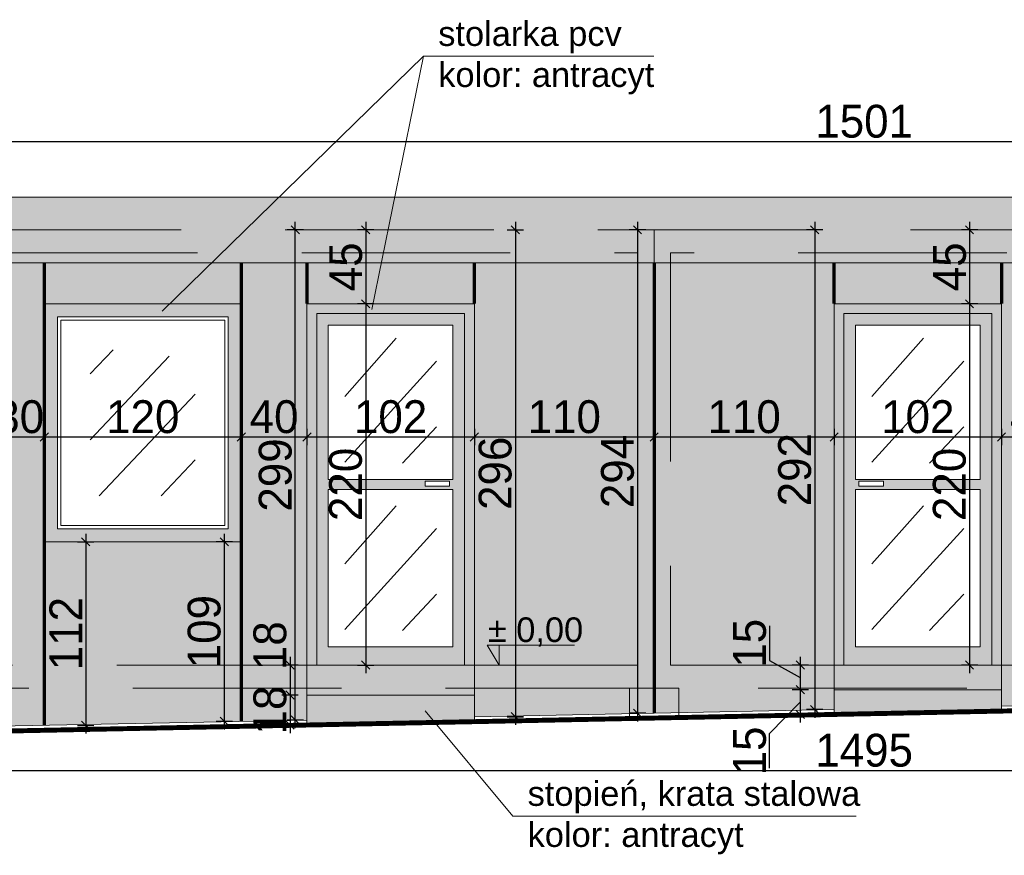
# Model space of a CAD drawing. Header units: millimetres. Extents: x 1962 to 3194, y -795 to -219.
# Tile 254 of 256: x 2848.41 to 2854.41, y -476.95 to -471.86. Entities that reach past the tile are written whole.
import ezdxf

# ---------------------------------------------------------------- set-up
doc = ezdxf.new("R2010")
doc.units = ezdxf.units.MM
doc.linetypes.add('HIDDEN', pattern=[9.525, 6.35, -3.175])
doc.layers.get('0').update_dxf_attribs({"lineweight": 5})
doc.layers.get('Defpoints').update_dxf_attribs({"lineweight": 9})
for name, color, linetype, lineweight in [('A_elewacje kolorystyka', 252, 'Continuous', 9), ('A_elewacje opisy', 63, 'Continuous', 9), ('A_hidden', 137, 'HIDDEN', 9), ('A_koty wysokośc.', 53, 'Continuous', 9), ('A_obiekty trybuny', 126, 'Continuous', 9), ('A_przekrojowe', 42, 'Continuous', 9), ('A_widok', 142, 'Continuous', 9), ('A_wymiary kasetony elewacyjne', 64, 'Continuous', 9)]:
    doc.layers.add(name, color=color, linetype=linetype, lineweight=lineweight)
doc.styles.get("Standard").update_dxf_attribs({"font": 'arial.ttf'})
doc.styles.add('wymiary pzt', font='txt')
doc.dimstyles.new('wymiary detale', dxfattribs={"dimtxt": 0.2, "dimasz": 0.05, "dimexe": 0.05, "dimexo": 0, "dimgap": 0.02, "dimtad": 1, "dimdec": 0, "dimlfac": 100, "dimzin": 0, "dimtxsty": 'wymiary pzt', "dimblk": 'OBLIQUE', "dimcen": 0.1, "dimdle": 0.05, "dimadec": 1, "dimazin": 0, "dimtfac": 1, "dimtmove": 0, "dimatfit": 3, "dimfxl": 0, "dimarcsym": 0})

# ---------------------------------------------------------------- blocks, each defined once
blk = doc.blocks.new('zw$CA91')
at = {"layer": 'A_koty wysokośc.'}
h = blk.add_hatch(color=256, dxfattribs=at)
h.dxf.hatch_style = 1
h.paths.add_polyline_path([(-0.448, 0.753), (0, 0), (0, 0.753)])
blk.add_lwpolyline([(2.874, 0.753), (-0.448, 0.753), (0, 0), (0, 0.753)], dxfattribs=at)
blk = doc.blocks.new('_Oblique')
at = {"color": 0, "linetype": 'ByBlock', "lineweight": -2}
blk.add_line((-0.5, -0.5), (0.5, 0.5), dxfattribs=at)
blk = doc.blocks.new('*D335')
at = {"layer": 'A_wymiary kasetony elewacyjne', "color": 0, "lineweight": -2}
for p, q in [((2848.2596, -474.3488), (2848.2596, -474.4488)), ((2848.5596, -474.3488), (2848.5596, -474.4488)), ((2848.2096, -474.3988), (2848.6096, -474.3988))]:
    blk.add_line(p, q, dxfattribs=at)
at = {"layer": 'Defpoints', "color": 0}
for p in [(2848.2596, -473.338), (2848.5596, -473.338), (2848.5596, -474.3988)]:
    blk.add_point(p, dxfattribs=at)
at = {"layer": 'A_wymiary kasetony elewacyjne', "color": 0, "lineweight": -2, "xscale": 0.05, "yscale": 0.05, "zscale": 0.05, "rotation": 180}
blk.add_blockref('_Oblique', (2848.2596, -474.3988), dxfattribs=at)
at = {"layer": 'A_wymiary kasetony elewacyjne', "color": 0, "lineweight": -2, "xscale": 0.05, "yscale": 0.05, "zscale": 0.05}
blk.add_blockref('_Oblique', (2848.5596, -474.3988), dxfattribs=at)
at = {"layer": 'A_wymiary kasetony elewacyjne', "color": 0, "insert": (2848.4096, -474.2768), "char_height": 0.2, "attachment_point": 5, "style": 'wymiary pzt'}
blk.add_mtext('30', dxfattribs=at)
blk = doc.blocks.new('*D336')
at = {"layer": 'A_wymiary kasetony elewacyjne', "color": 0, "lineweight": -2}
for p, q in [((2848.5596, -474.3488), (2848.5596, -474.4488)), ((2849.7596, -474.3488), (2849.7596, -474.4488)), ((2848.5096, -474.3988), (2849.8096, -474.3988))]:
    blk.add_line(p, q, dxfattribs=at)
at = {"layer": 'Defpoints', "color": 0}
for p in [(2848.5596, -473.338), (2849.7596, -473.338), (2849.7596, -474.3988)]:
    blk.add_point(p, dxfattribs=at)
at = {"layer": 'A_wymiary kasetony elewacyjne', "color": 0, "lineweight": -2, "xscale": 0.05, "yscale": 0.05, "zscale": 0.05, "rotation": 180}
blk.add_blockref('_Oblique', (2848.5596, -474.3988), dxfattribs=at)
at = {"layer": 'A_wymiary kasetony elewacyjne', "color": 0, "lineweight": -2, "xscale": 0.05, "yscale": 0.05, "zscale": 0.05}
blk.add_blockref('_Oblique', (2849.7596, -474.3988), dxfattribs=at)
at = {"layer": 'A_wymiary kasetony elewacyjne', "color": 0, "insert": (2849.1596, -474.2768), "char_height": 0.2, "attachment_point": 5, "style": 'wymiary pzt'}
blk.add_mtext('120', dxfattribs=at)
blk = doc.blocks.new('*D337')
at = {"layer": 'A_wymiary kasetony elewacyjne', "color": 0, "lineweight": -2}
for p, q in [((2849.7596, -474.3488), (2849.7596, -474.4488)), ((2850.1596, -474.3488), (2850.1596, -474.4488)), ((2849.7096, -474.3988), (2850.2096, -474.3988))]:
    blk.add_line(p, q, dxfattribs=at)
at = {"layer": 'Defpoints', "color": 0}
for p in [(2849.7596, -473.338), (2850.1596, -473.338), (2850.1596, -474.3988)]:
    blk.add_point(p, dxfattribs=at)
at = {"layer": 'A_wymiary kasetony elewacyjne', "color": 0, "lineweight": -2, "xscale": 0.05, "yscale": 0.05, "zscale": 0.05, "rotation": 180}
blk.add_blockref('_Oblique', (2849.7596, -474.3988), dxfattribs=at)
at = {"layer": 'A_wymiary kasetony elewacyjne', "color": 0, "lineweight": -2, "xscale": 0.05, "yscale": 0.05, "zscale": 0.05}
blk.add_blockref('_Oblique', (2850.1596, -474.3988), dxfattribs=at)
at = {"layer": 'A_wymiary kasetony elewacyjne', "color": 0, "insert": (2849.9596, -474.2768), "char_height": 0.2, "attachment_point": 5, "style": 'wymiary pzt'}
blk.add_mtext('40', dxfattribs=at)
blk = doc.blocks.new('*D338')
at = {"layer": 'A_wymiary kasetony elewacyjne', "color": 0, "lineweight": -2}
for p, q in [((2850.1596, -474.3488), (2850.1596, -474.4488)), ((2851.1796, -474.3488), (2851.1796, -474.4488)), ((2850.1096, -474.3988), (2851.2296, -474.3988))]:
    blk.add_line(p, q, dxfattribs=at)
at = {"layer": 'Defpoints', "color": 0}
for p in [(2850.1596, -473.338), (2851.1796, -473.338), (2851.1796, -474.3988)]:
    blk.add_point(p, dxfattribs=at)
at = {"layer": 'A_wymiary kasetony elewacyjne', "color": 0, "lineweight": -2, "xscale": 0.05, "yscale": 0.05, "zscale": 0.05, "rotation": 180}
blk.add_blockref('_Oblique', (2850.1596, -474.3988), dxfattribs=at)
at = {"layer": 'A_wymiary kasetony elewacyjne', "color": 0, "lineweight": -2, "xscale": 0.05, "yscale": 0.05, "zscale": 0.05}
blk.add_blockref('_Oblique', (2851.1796, -474.3988), dxfattribs=at)
at = {"layer": 'A_wymiary kasetony elewacyjne', "color": 0, "insert": (2850.6696, -474.2768), "char_height": 0.2, "attachment_point": 5, "style": 'wymiary pzt'}
blk.add_mtext('102', dxfattribs=at)
blk = doc.blocks.new('*D339')
at = {"layer": 'A_wymiary kasetony elewacyjne', "color": 0, "lineweight": -2}
for p, q in [((2851.1796, -474.3488), (2851.1796, -474.4488)), ((2852.2756, -474.3488), (2852.2756, -474.4488)), ((2851.1296, -474.3988), (2852.3256, -474.3988))]:
    blk.add_line(p, q, dxfattribs=at)
at = {"layer": 'Defpoints', "color": 0}
for p in [(2851.1796, -473.338), (2852.2756, -473.338), (2852.2756, -474.3988)]:
    blk.add_point(p, dxfattribs=at)
at = {"layer": 'A_wymiary kasetony elewacyjne', "color": 0, "lineweight": -2, "xscale": 0.05, "yscale": 0.05, "zscale": 0.05, "rotation": 180}
blk.add_blockref('_Oblique', (2851.1796, -474.3988), dxfattribs=at)
at = {"layer": 'A_wymiary kasetony elewacyjne', "color": 0, "lineweight": -2, "xscale": 0.05, "yscale": 0.05, "zscale": 0.05}
blk.add_blockref('_Oblique', (2852.2756, -474.3988), dxfattribs=at)
at = {"layer": 'A_wymiary kasetony elewacyjne', "color": 0, "insert": (2851.7276, -474.2768), "char_height": 0.2, "attachment_point": 5, "style": 'wymiary pzt'}
blk.add_mtext('110', dxfattribs=at)
blk = doc.blocks.new('*D340')
at = {"layer": 'A_wymiary kasetony elewacyjne', "color": 0, "lineweight": -2}
for p, q in [((2852.2756, -474.3488), (2852.2756, -474.4488)), ((2853.3716, -474.3488), (2853.3716, -474.4488)), ((2852.2256, -474.3988), (2853.4216, -474.3988))]:
    blk.add_line(p, q, dxfattribs=at)
at = {"layer": 'Defpoints', "color": 0}
for p in [(2852.2756, -473.338), (2853.3716, -473.338), (2853.3716, -474.3988)]:
    blk.add_point(p, dxfattribs=at)
at = {"layer": 'A_wymiary kasetony elewacyjne', "color": 0, "lineweight": -2, "xscale": 0.05, "yscale": 0.05, "zscale": 0.05, "rotation": 180}
blk.add_blockref('_Oblique', (2852.2756, -474.3988), dxfattribs=at)
at = {"layer": 'A_wymiary kasetony elewacyjne', "color": 0, "lineweight": -2, "xscale": 0.05, "yscale": 0.05, "zscale": 0.05}
blk.add_blockref('_Oblique', (2853.3716, -474.3988), dxfattribs=at)
at = {"layer": 'A_wymiary kasetony elewacyjne', "color": 0, "insert": (2852.8236, -474.2768), "char_height": 0.2, "attachment_point": 5, "style": 'wymiary pzt'}
blk.add_mtext('110', dxfattribs=at)
blk = doc.blocks.new('*D341')
at = {"layer": 'A_wymiary kasetony elewacyjne', "color": 0, "lineweight": -2}
for p, q in [((2853.3716, -474.3488), (2853.3716, -474.4488)), ((2854.3916, -474.3488), (2854.3916, -474.4488)), ((2853.3216, -474.3988), (2854.4416, -474.3988))]:
    blk.add_line(p, q, dxfattribs=at)
at = {"layer": 'Defpoints', "color": 0}
for p in [(2853.3716, -473.338), (2854.3916, -473.338), (2854.3916, -474.3988)]:
    blk.add_point(p, dxfattribs=at)
at = {"layer": 'A_wymiary kasetony elewacyjne', "color": 0, "lineweight": -2, "xscale": 0.05, "yscale": 0.05, "zscale": 0.05, "rotation": 180}
blk.add_blockref('_Oblique', (2853.3716, -474.3988), dxfattribs=at)
at = {"layer": 'A_wymiary kasetony elewacyjne', "color": 0, "lineweight": -2, "xscale": 0.05, "yscale": 0.05, "zscale": 0.05}
blk.add_blockref('_Oblique', (2854.3916, -474.3988), dxfattribs=at)
at = {"layer": 'A_wymiary kasetony elewacyjne', "color": 0, "insert": (2853.8816, -474.2768), "char_height": 0.2, "attachment_point": 5, "style": 'wymiary pzt'}
blk.add_mtext('102', dxfattribs=at)
blk = doc.blocks.new('*D342')
at = {"layer": 'A_wymiary kasetony elewacyjne', "color": 0, "lineweight": -2}
for p, q in [((2854.3916, -474.3488), (2854.3916, -474.4488)), ((2854.7916, -474.3488), (2854.7916, -474.4488)), ((2854.3416, -474.3988), (2854.8416, -474.3988))]:
    blk.add_line(p, q, dxfattribs=at)
at = {"layer": 'Defpoints', "color": 0}
for p in [(2854.3916, -473.338), (2854.7916, -473.338), (2854.7916, -474.3988)]:
    blk.add_point(p, dxfattribs=at)
at = {"layer": 'A_wymiary kasetony elewacyjne', "color": 0, "lineweight": -2, "xscale": 0.05, "yscale": 0.05, "zscale": 0.05, "rotation": 180}
blk.add_blockref('_Oblique', (2854.3916, -474.3988), dxfattribs=at)
at = {"layer": 'A_wymiary kasetony elewacyjne', "color": 0, "lineweight": -2, "xscale": 0.05, "yscale": 0.05, "zscale": 0.05}
blk.add_blockref('_Oblique', (2854.7916, -474.3988), dxfattribs=at)
at = {"layer": 'A_wymiary kasetony elewacyjne', "color": 0, "insert": (2854.5916, -474.2768), "char_height": 0.2, "attachment_point": 5, "style": 'wymiary pzt'}
blk.add_mtext('40', dxfattribs=at)
blk = doc.blocks.new('*D555')
at = {"layer": 'A_wymiary kasetony elewacyjne', "color": 0, "lineweight": -2}
for p, q in [((2848.812, -474.988), (2848.812, -476.2055)), ((2848.762, -475.038), (2848.862, -475.038)), ((2848.762, -476.1555), (2848.862, -476.1555))]:
    blk.add_line(p, q, dxfattribs=at)
at = {"layer": 'Defpoints', "color": 0}
for p in [(2848.5596, -475.038), (2848.5596, -476.1555), (2848.812, -476.1555)]:
    blk.add_point(p, dxfattribs=at)
at = {"layer": 'A_wymiary kasetony elewacyjne', "color": 0, "lineweight": -2, "xscale": 0.05, "yscale": 0.05, "zscale": 0.05}
for p, rotation in [((2848.812, -475.038), 90), ((2848.812, -476.1555), 270)]:
    blk.add_blockref('_Oblique', p, dxfattribs=dict(at, rotation=rotation))
at = {"layer": 'A_wymiary kasetony elewacyjne', "color": 0, "insert": (2848.691, -475.5967), "char_height": 0.2, "attachment_point": 5, "rotation": 90, "style": 'wymiary pzt'}
blk.add_mtext('112', dxfattribs=at)
blk = doc.blocks.new('*D556')
at = {"layer": 'A_wymiary kasetony elewacyjne', "color": 0, "lineweight": -2}
for p, q in [((2849.6564, -474.988), (2849.6564, -476.1814)), ((2849.7064, -475.038), (2849.6064, -475.038)), ((2849.7064, -476.1314), (2849.6064, -476.1314))]:
    blk.add_line(p, q, dxfattribs=at)
at = {"layer": 'Defpoints', "color": 0}
for p in [(2849.7596, -475.038), (2849.6564, -476.1314), (2849.7596, -476.1314)]:
    blk.add_point(p, dxfattribs=at)
at = {"layer": 'A_wymiary kasetony elewacyjne', "color": 0, "lineweight": -2, "xscale": 0.05, "yscale": 0.05, "zscale": 0.05}
for p, rotation in [((2849.6564, -475.038), 89.99999999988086), ((2849.6564, -476.1314), 269.9999999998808)]:
    blk.add_blockref('_Oblique', p, dxfattribs=dict(at, rotation=rotation))
at = {"layer": 'A_wymiary kasetony elewacyjne', "color": 0, "insert": (2849.5343, -475.5847), "char_height": 0.2, "attachment_point": 5, "rotation": 90, "style": 'wymiary pzt'}
blk.add_mtext('109', dxfattribs=at)
blk = doc.blocks.new('*D557')
at = {"layer": 'A_wymiary kasetony elewacyjne', "color": 0, "lineweight": -2}
for p, q in [((2850.0886, -476.1734), (2850.0886, -473.088)), ((2850.1386, -473.138), (2850.0386, -473.138)), ((2850.1386, -476.1234), (2850.0386, -476.1234))]:
    blk.add_line(p, q, dxfattribs=at)
at = {"layer": 'Defpoints', "color": 0}
for p in [(2850.0886, -473.138), (2850.1596, -473.138), (2850.1596, -476.1234)]:
    blk.add_point(p, dxfattribs=at)
at = {"layer": 'A_wymiary kasetony elewacyjne', "color": 0, "lineweight": -2, "xscale": 0.05, "yscale": 0.05, "zscale": 0.05}
for p, rotation in [((2850.0886, -473.138), 90.00000000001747), ((2850.0886, -476.1234), 270.0000000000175)]:
    blk.add_blockref('_Oblique', p, dxfattribs=dict(at, rotation=rotation))
at = {"layer": 'A_wymiary kasetony elewacyjne', "color": 0, "insert": (2849.9676, -474.6307), "char_height": 0.2, "attachment_point": 5, "rotation": 90, "style": 'wymiary pzt'}
blk.add_mtext('299', dxfattribs=at)
blk = doc.blocks.new('*D558')
at = {"layer": 'A_wymiary kasetony elewacyjne', "color": 0, "lineweight": -2}
for p, q in [((2851.4295, -473.088), (2851.4295, -476.1529)), ((2851.3795, -473.138), (2851.4795, -473.138)), ((2851.3795, -476.1029), (2851.4795, -476.1029))]:
    blk.add_line(p, q, dxfattribs=at)
at = {"layer": 'Defpoints', "color": 0}
for p in [(2851.1796, -473.138), (2851.1796, -476.1029), (2851.4295, -476.1029)]:
    blk.add_point(p, dxfattribs=at)
at = {"layer": 'A_wymiary kasetony elewacyjne', "color": 0, "lineweight": -2, "xscale": 0.05, "yscale": 0.05, "zscale": 0.05}
for p, rotation in [((2851.4295, -473.138), 90.0000000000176), ((2851.4295, -476.1029), 270.0000000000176)]:
    blk.add_blockref('_Oblique', p, dxfattribs=dict(at, rotation=rotation))
at = {"layer": 'A_wymiary kasetony elewacyjne', "color": 0, "insert": (2851.3074, -474.6204), "char_height": 0.2, "attachment_point": 5, "rotation": 90, "style": 'wymiary pzt'}
blk.add_mtext('296', dxfattribs=at)
blk = doc.blocks.new('*D559')
at = {"layer": 'A_wymiary kasetony elewacyjne', "color": 0, "lineweight": -2}
for p, q in [((2850.518, -473.088), (2850.518, -473.638)), ((2850.568, -473.138), (2850.468, -473.138)), ((2850.568, -473.588), (2850.468, -473.588))]:
    blk.add_line(p, q, dxfattribs=at)
at = {"layer": 'Defpoints', "color": 0}
for p in [(2851.1796, -473.138), (2850.518, -473.588), (2851.1796, -473.588)]:
    blk.add_point(p, dxfattribs=at)
at = {"layer": 'A_wymiary kasetony elewacyjne', "color": 0, "lineweight": -2, "xscale": 0.05, "yscale": 0.05, "zscale": 0.05}
for p, rotation in [((2850.518, -473.138), 90), ((2850.518, -473.588), 270)]:
    blk.add_blockref('_Oblique', p, dxfattribs=dict(at, rotation=rotation))
at = {"layer": 'A_wymiary kasetony elewacyjne', "color": 0, "insert": (2850.397, -473.363), "char_height": 0.2, "attachment_point": 5, "rotation": 90, "style": 'wymiary pzt'}
blk.add_mtext('45', dxfattribs=at)
blk = doc.blocks.new('*D560')
at = {"layer": 'A_wymiary kasetony elewacyjne', "color": 0, "lineweight": -2}
for p, q in [((2850.518, -473.538), (2850.518, -475.838)), ((2850.568, -473.588), (2850.468, -473.588)), ((2850.468, -475.788), (2850.568, -475.788))]:
    blk.add_line(p, q, dxfattribs=at)
at = {"layer": 'Defpoints', "color": 0}
for p in [(2851.1796, -473.588), (2850.1596, -475.788), (2850.518, -475.788)]:
    blk.add_point(p, dxfattribs=at)
at = {"layer": 'A_wymiary kasetony elewacyjne', "color": 0, "lineweight": -2, "xscale": 0.05, "yscale": 0.05, "zscale": 0.05}
for p, rotation in [((2850.518, -473.588), 90), ((2850.518, -475.788), 270)]:
    blk.add_blockref('_Oblique', p, dxfattribs=dict(at, rotation=rotation))
at = {"layer": 'A_wymiary kasetony elewacyjne', "color": 0, "insert": (2850.396, -474.688), "char_height": 0.2, "attachment_point": 5, "rotation": 90, "style": 'wymiary pzt'}
blk.add_mtext('220', dxfattribs=at)
blk = doc.blocks.new('*D561')
at = {"layer": 'A_wymiary kasetony elewacyjne', "color": 0, "lineweight": -2}
for p, q in [((2850.057, -475.738), (2850.057, -476.0207)), ((2850.107, -475.788), (2850.007, -475.788)), ((2850.107, -475.9707), (2850.007, -475.9707))]:
    blk.add_line(p, q, dxfattribs=at)
at = {"layer": 'Defpoints', "color": 0}
for p in [(2850.1596, -475.788), (2850.057, -475.9707), (2850.1596, -475.9707)]:
    blk.add_point(p, dxfattribs=at)
at = {"layer": 'A_wymiary kasetony elewacyjne', "color": 0, "lineweight": -2, "xscale": 0.05, "yscale": 0.05, "zscale": 0.05}
for p, rotation in [((2850.057, -475.788), 90), ((2850.057, -475.9707), 270)]:
    blk.add_blockref('_Oblique', p, dxfattribs=dict(at, rotation=rotation))
at = {"layer": 'A_wymiary kasetony elewacyjne', "color": 0, "insert": (2849.935, -475.6704), "char_height": 0.2, "attachment_point": 5, "rotation": 90, "style": 'wymiary pzt'}
blk.add_mtext('18', dxfattribs=at)
blk = doc.blocks.new('*D562')
at = {"layer": 'A_wymiary kasetony elewacyjne', "color": 0, "lineweight": -2}
for p, q in [((2850.057, -475.9207), (2850.057, -476.2034)), ((2850.107, -475.9707), (2850.007, -475.9707)), ((2850.107, -476.1534), (2850.007, -476.1534))]:
    blk.add_line(p, q, dxfattribs=at)
at = {"layer": 'Defpoints', "color": 0}
for p in [(2850.1596, -475.9707), (2850.057, -476.1534), (2850.1596, -476.1534)]:
    blk.add_point(p, dxfattribs=at)
at = {"layer": 'A_wymiary kasetony elewacyjne', "color": 0, "lineweight": -2, "xscale": 0.05, "yscale": 0.05, "zscale": 0.05}
for p, rotation in [((2850.057, -475.9707), 90), ((2850.057, -476.1534), 270)]:
    blk.add_blockref('_Oblique', p, dxfattribs=dict(at, rotation=rotation))
at = {"layer": 'A_wymiary kasetony elewacyjne', "color": 0, "insert": (2849.935, -476.062), "char_height": 0.2, "attachment_point": 5, "rotation": 90, "style": 'wymiary pzt'}
blk.add_mtext('18', dxfattribs=at)
blk = doc.blocks.new('*D563')
at = {"layer": 'A_wymiary kasetony elewacyjne', "color": 0, "lineweight": -2}
for p, q in [((2852.1736, -473.088), (2852.1736, -476.1309)), ((2852.2236, -473.138), (2852.1236, -473.138)), ((2852.2236, -476.0809), (2852.1236, -476.0809))]:
    blk.add_line(p, q, dxfattribs=at)
at = {"layer": 'Defpoints', "color": 0}
for p in [(2852.2756, -473.138), (2852.1736, -476.0809), (2852.2756, -476.0809)]:
    blk.add_point(p, dxfattribs=at)
at = {"layer": 'A_wymiary kasetony elewacyjne', "color": 0, "lineweight": -2, "xscale": 0.05, "yscale": 0.05, "zscale": 0.05}
for p, rotation in [((2852.1736, -473.138), 90), ((2852.1736, -476.0809), 270)]:
    blk.add_blockref('_Oblique', p, dxfattribs=dict(at, rotation=rotation))
at = {"layer": 'A_wymiary kasetony elewacyjne', "color": 0, "insert": (2852.0525, -474.6094), "char_height": 0.2, "attachment_point": 5, "rotation": 90, "style": 'wymiary pzt'}
blk.add_mtext('294', dxfattribs=at)
blk = doc.blocks.new('*D564')
at = {"layer": 'A_wymiary kasetony elewacyjne', "color": 0, "lineweight": -2}
for p, q in [((2853.2532, -473.088), (2853.2532, -476.1089)), ((2853.3032, -473.138), (2853.2032, -473.138)), ((2853.3032, -476.0589), (2853.2032, -476.0589))]:
    blk.add_line(p, q, dxfattribs=at)
at = {"layer": 'Defpoints', "color": 0}
for p in [(2853.3716, -473.138), (2853.2532, -476.0589), (2853.3716, -476.0589)]:
    blk.add_point(p, dxfattribs=at)
at = {"layer": 'A_wymiary kasetony elewacyjne', "color": 0, "lineweight": -2, "xscale": 0.05, "yscale": 0.05, "zscale": 0.05}
for p, rotation in [((2853.2532, -473.138), 89.99999999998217), ((2853.2532, -476.0589), 269.9999999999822)]:
    blk.add_blockref('_Oblique', p, dxfattribs=dict(at, rotation=rotation))
at = {"layer": 'A_wymiary kasetony elewacyjne', "color": 0, "insert": (2853.1322, -474.5985), "char_height": 0.2, "attachment_point": 5, "rotation": 90, "style": 'wymiary pzt'}
blk.add_mtext('292', dxfattribs=at)
blk = doc.blocks.new('*D565')
at = {"layer": 'A_wymiary kasetony elewacyjne', "color": 0, "lineweight": -2}
for p, q in [((2854.1968, -473.088), (2854.1968, -473.638)), ((2854.2468, -473.138), (2854.1468, -473.138)), ((2854.2468, -473.588), (2854.1468, -473.588))]:
    blk.add_line(p, q, dxfattribs=at)
at = {"layer": 'Defpoints', "color": 0}
for p in [(2854.3916, -473.138), (2854.1968, -473.588), (2854.3916, -473.588)]:
    blk.add_point(p, dxfattribs=at)
at = {"layer": 'A_wymiary kasetony elewacyjne', "color": 0, "lineweight": -2, "xscale": 0.05, "yscale": 0.05, "zscale": 0.05}
for p, rotation in [((2854.1968, -473.138), 90), ((2854.1968, -473.588), 270)]:
    blk.add_blockref('_Oblique', p, dxfattribs=dict(at, rotation=rotation))
at = {"layer": 'A_wymiary kasetony elewacyjne', "color": 0, "insert": (2854.0757, -473.363), "char_height": 0.2, "attachment_point": 5, "rotation": 90, "style": 'wymiary pzt'}
blk.add_mtext('45', dxfattribs=at)
blk = doc.blocks.new('*D566')
at = {"layer": 'A_wymiary kasetony elewacyjne', "color": 0, "lineweight": -2}
for p, q in [((2854.1968, -473.538), (2854.1968, -475.838)), ((2854.2468, -473.588), (2854.1468, -473.588)), ((2854.2468, -475.788), (2854.1468, -475.788))]:
    blk.add_line(p, q, dxfattribs=at)
at = {"layer": 'Defpoints', "color": 0}
for p in [(2854.3916, -473.588), (2854.1968, -475.788), (2854.3316, -475.788)]:
    blk.add_point(p, dxfattribs=at)
at = {"layer": 'A_wymiary kasetony elewacyjne', "color": 0, "lineweight": -2, "xscale": 0.05, "yscale": 0.05, "zscale": 0.05}
for p, rotation in [((2854.1968, -473.588), 90), ((2854.1968, -475.788), 270)]:
    blk.add_blockref('_Oblique', p, dxfattribs=dict(at, rotation=rotation))
at = {"layer": 'A_wymiary kasetony elewacyjne', "color": 0, "insert": (2854.0747, -474.688), "char_height": 0.2, "attachment_point": 5, "rotation": 90, "style": 'wymiary pzt'}
blk.add_mtext('220', dxfattribs=at)
blk = doc.blocks.new('*D567')
at = {"layer": 'A_wymiary kasetony elewacyjne', "color": 0, "lineweight": -2}
for p, q in [((2852.9785, -475.5499), (2852.9785, -475.7613)), ((2852.9785, -475.7613), (2853.1655, -475.8632)), ((2853.1655, -475.738), (2853.1655, -475.9885)), ((2853.2155, -475.788), (2853.1155, -475.788)), ((2853.2155, -475.9385), (2853.1155, -475.9385))]:
    blk.add_line(p, q, dxfattribs=at)
at = {"layer": 'Defpoints', "color": 0}
for p in [(2854.3316, -475.788), (2853.1655, -475.9385), (2854.1968, -475.9385)]:
    blk.add_point(p, dxfattribs=at)
at = {"layer": 'A_wymiary kasetony elewacyjne', "color": 0, "lineweight": -2, "xscale": 0.05, "yscale": 0.05, "zscale": 0.05}
for p, rotation in [((2853.1655, -475.788), 90), ((2853.1655, -475.9385), 270)]:
    blk.add_blockref('_Oblique', p, dxfattribs=dict(at, rotation=rotation))
at = {"layer": 'A_wymiary kasetony elewacyjne', "color": 0, "insert": (2852.8574, -475.6556), "char_height": 0.2, "attachment_point": 5, "rotation": 90, "style": 'wymiary pzt'}
blk.add_mtext('15', dxfattribs=at)
blk = doc.blocks.new('*D568')
at = {"layer": 'A_wymiary kasetony elewacyjne', "color": 0, "lineweight": -2}
for p, q in [((2853.1655, -475.8885), (2853.1655, -476.1389)), ((2853.2155, -475.9385), (2853.1155, -475.9385)), ((2852.9785, -476.2057), (2853.1655, -476.0137)), ((2853.2155, -476.0889), (2853.1155, -476.0889)), ((2852.9785, -476.4171), (2852.9785, -476.2057))]:
    blk.add_line(p, q, dxfattribs=at)
at = {"layer": 'Defpoints', "color": 0}
for p in [(2854.1968, -475.9385), (2853.1655, -476.0889), (2853.3716, -476.0889)]:
    blk.add_point(p, dxfattribs=at)
at = {"layer": 'A_wymiary kasetony elewacyjne', "color": 0, "lineweight": -2, "xscale": 0.05, "yscale": 0.05, "zscale": 0.05}
for p, rotation in [((2853.1655, -475.9385), 90), ((2853.1655, -476.0889), 270)]:
    blk.add_blockref('_Oblique', p, dxfattribs=dict(at, rotation=rotation))
at = {"layer": 'A_wymiary kasetony elewacyjne', "color": 0, "insert": (2852.8574, -476.3114), "char_height": 0.2, "attachment_point": 5, "rotation": 90, "style": 'wymiary pzt'}
blk.add_mtext('15', dxfattribs=at)
blk = doc.blocks.new('*D648')
at = {"layer": 'A_wymiary kasetony elewacyjne', "color": 0, "lineweight": -2}
for p, q in [((2846.0476, -472.6497), (2846.0476, -472.5497)), ((2861.0616, -472.6497), (2861.0616, -472.5497)), ((2845.9976, -472.5997), (2861.1116, -472.5997))]:
    blk.add_line(p, q, dxfattribs=at)
at = {"layer": 'Defpoints', "color": 0}
for p in [(2861.0616, -472.5997), (2846.0476, -472.938), (2861.0616, -472.938)]:
    blk.add_point(p, dxfattribs=at)
at = {"layer": 'A_wymiary kasetony elewacyjne', "color": 0, "lineweight": -2, "xscale": 0.05, "yscale": 0.05, "zscale": 0.05}
for p, rotation in [((2846.0476, -472.5997), 180.0000000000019), ((2861.0616, -472.5997), 1.952310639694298e-12)]:
    blk.add_blockref('_Oblique', p, dxfattribs=dict(at, rotation=rotation))
at = {"layer": 'A_wymiary kasetony elewacyjne', "color": 0, "insert": (2853.5546, -472.4776), "char_height": 0.2, "attachment_point": 5, "style": 'wymiary pzt'}
blk.add_mtext('1501', dxfattribs=at)
blk = doc.blocks.new('*D649')
at = {"layer": 'A_wymiary kasetony elewacyjne', "color": 0, "lineweight": -2}
for p, q in [((2846.0276, -476.4302), (2861.0816, -476.4302)), ((2846.0776, -476.3802), (2846.0776, -476.4802)), ((2861.0316, -476.3802), (2861.0316, -476.4802))]:
    blk.add_line(p, q, dxfattribs=at)
at = {"layer": 'Defpoints', "color": 0}
for p in [(2846.0776, -476.2053), (2861.0316, -476.2053), (2861.0316, -476.4302)]:
    blk.add_point(p, dxfattribs=at)
at = {"layer": 'A_wymiary kasetony elewacyjne', "color": 0, "lineweight": -2, "xscale": 0.05, "yscale": 0.05, "zscale": 0.05}
for p, rotation in [((2846.0776, -476.4302), 180.0000000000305), ((2861.0316, -476.4302), 3.049112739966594e-11)]:
    blk.add_blockref('_Oblique', p, dxfattribs=dict(at, rotation=rotation))
at = {"layer": 'A_wymiary kasetony elewacyjne', "color": 0, "insert": (2853.5546, -476.3081), "char_height": 0.2, "attachment_point": 5, "style": 'wymiary pzt'}
blk.add_mtext('1495', dxfattribs=at)

msp = doc.modelspace()

# ---------------------------------------------------------------- hatches: boundary and pattern name
at = {"layer": 'A_elewacje kolorystyka'}
h = msp.add_hatch(color=256, dxfattribs=at)
h.dxf.hatch_style = 1
h.paths.add_polyline_path([(2846.0476, -472.938), (2861.0616, -472.938), (2861.0616, -473.338), (2861.0316, -473.338), (2860.6956, -473.338), (2860.5556, -473.338), (2858.1376, -473.338), (2857.9976, -473.338), (2846.5536, -473.338), (2846.4136, -473.338), (2846.0776, -473.338), (2846.0476, -473.338)])
h = msp.add_hatch(color=9, dxfattribs=at)
h.dxf.hatch_style = 1
h.paths.add_polyline_path([(2851.1796, -473.588), (2851.1796, -475.788), (2851.1796, -475.9707), (2851.1796, -476.1029), (2852.1256, -476.0839), (2852.2756, -476.0809), (2852.2756, -473.338), (2851.1796, -473.338)])
h.paths.add_polyline_path([(2852.2756, -476.0809), (2852.4256, -476.0779), (2853.3716, -476.0589), (2853.3716, -475.9385), (2853.3716, -475.788), (2853.3716, -473.588), (2853.3716, -473.338), (2852.2756, -473.338)])
h.paths.add_polyline_path([(2846.0776, -476.2053), (2846.2176, -476.2025), (2847.0596, -476.1856), (2847.0596, -475.038), (2847.0596, -473.588), (2847.0596, -473.338), (2846.0776, -473.338)])
h.paths.add_polyline_path([(2857.4916, -473.588), (2857.4916, -475.038), (2857.4916, -475.9762), (2858.2436, -475.9611), (2858.4916, -475.9562), (2858.4916, -473.338), (2857.4916, -473.338)])
h.paths.add_polyline_path([(2859.4916, -475.9361), (2859.8948, -475.928), (2860.4916, -475.916), (2860.4916, -473.338), (2859.4916, -473.338)])
h.paths.add_polyline_path([(2858.4916, -475.9562), (2858.5436, -475.9551), (2859.4916, -475.9361), (2859.4916, -473.338), (2858.4916, -473.338)])
h.paths.add_polyline_path([(2860.4916, -475.916), (2860.8916, -475.908), (2861.0316, -475.9052), (2861.0316, -473.338), (2860.4916, -473.338)])
h.paths.add_polyline_path([(2848.2596, -476.1615), (2848.2596, -475.038), (2847.0596, -475.038), (2847.0596, -476.1856)])
h.paths.add_polyline_path([(2849.7596, -476.1314), (2849.7596, -475.038), (2848.5596, -475.038), (2848.5596, -476.1555)])
h.paths.add_polyline_path([(2849.7596, -473.588), (2849.7596, -475.038), (2849.7596, -476.1314), (2850.1596, -476.1234), (2850.1596, -475.9707), (2850.1596, -475.788), (2850.1596, -473.588), (2850.1596, -473.338), (2849.7596, -473.338)])
h.paths.add_polyline_path([(2854.3916, -473.588), (2854.3916, -475.788), (2854.3916, -475.9385), (2854.3916, -476.0384), (2854.7916, -476.0304), (2854.7916, -475.038), (2854.7916, -473.588), (2854.7916, -473.338), (2854.3916, -473.338)])
h.paths.add_polyline_path([(2855.9916, -476.0063), (2855.9916, -475.038), (2854.7916, -475.038), (2854.7916, -476.0304)])
h.paths.add_polyline_path([(2857.4916, -475.9762), (2857.4916, -475.038), (2856.2916, -475.038), (2856.2916, -476.0003)])
h.paths.add_polyline_path([(2848.2596, -473.588), (2848.2596, -475.038), (2848.2596, -476.1615), (2848.5596, -476.1555), (2848.5596, -475.038), (2848.5596, -473.588), (2848.5596, -473.338), (2848.2596, -473.338)])
h.paths.add_polyline_path([(2855.9916, -473.588), (2855.9916, -475.038), (2855.9916, -476.0063), (2856.2916, -476.0003), (2856.2916, -475.038), (2856.2916, -473.588), (2856.2916, -473.338), (2855.9916, -473.338)])
h.paths.add_polyline_path([(2847.0596, -473.588), (2848.2596, -473.588), (2848.2596, -473.338), (2847.0596, -473.338)])
h.paths.add_polyline_path([(2856.2916, -473.588), (2857.4916, -473.588), (2857.4916, -473.338), (2856.2916, -473.338)])
h.paths.add_polyline_path([(2848.5596, -473.588), (2849.7596, -473.588), (2849.7596, -473.338), (2848.5596, -473.338)])
h.paths.add_polyline_path([(2854.7916, -473.588), (2855.9916, -473.588), (2855.9916, -473.338), (2854.7916, -473.338)])
h.paths.add_polyline_path([(2850.1596, -473.588), (2851.1796, -473.588), (2851.1796, -473.338), (2850.1596, -473.338)])
h.paths.add_polyline_path([(2853.3716, -473.588), (2854.3916, -473.588), (2854.3916, -473.338), (2853.3716, -473.338)])
h = msp.add_hatch(color=251, dxfattribs=at)
h.dxf.hatch_style = 1
h.paths.add_polyline_path([(2850.1596, -473.588), (2851.1796, -473.588), (2851.1796, -475.788), (2851.1196, -475.788), (2851.1196, -473.648), (2850.2196, -473.648), (2850.2196, -475.788), (2850.1596, -475.788)])
h.paths.add_polyline_path([(2853.3716, -475.788), (2853.3716, -473.588), (2854.3916, -473.588), (2854.3916, -475.788), (2854.3316, -475.788), (2854.3316, -473.648), (2853.4316, -473.648), (2853.4316, -475.788)])
h.paths.add_polyline_path([(2851.1196, -475.788), (2851.1196, -473.648), (2850.2196, -473.648), (2850.2196, -475.788)])
h.paths.add_polyline_path([(2850.2596, -475.708), (2850.2596, -473.688), (2851.0796, -473.688), (2851.0796, -475.708)], flags=16)
h.paths.add_polyline_path([(2850.2896, -474.718), (2850.2896, -475.678), (2851.0496, -475.678), (2851.0496, -474.718)], flags=0)
h.paths.add_polyline_path([(2850.2896, -474.658), (2850.2896, -473.718), (2851.0496, -473.718), (2851.0496, -474.658)], flags=0)
h.paths.add_polyline_path([(2850.8792, -474.668), (2850.8792, -474.698), (2851.0292, -474.698), (2851.0292, -474.668)], flags=0)
h.paths.add_polyline_path([(2854.3316, -475.788), (2854.3316, -473.648), (2853.4316, -473.648), (2853.4316, -475.788)])
h.paths.add_polyline_path([(2853.4716, -475.708), (2853.4716, -473.688), (2854.2916, -473.688), (2854.2916, -475.708)], flags=16)
h.paths.add_polyline_path([(2853.5016, -475.678), (2853.5016, -474.718), (2854.2616, -474.718), (2854.2616, -475.678)], flags=0)
h.paths.add_polyline_path([(2853.5016, -473.718), (2853.5016, -474.658), (2854.2616, -474.658), (2854.2616, -473.718)], flags=0)
h.paths.add_polyline_path([(2853.522, -474.668), (2853.522, -474.698), (2853.672, -474.698), (2853.672, -474.668)], flags=0)
h.paths.add_polyline_path([(2847.0596, -473.588), (2847.0596, -475.038), (2848.2596, -475.038), (2848.2596, -473.588)])
h.paths.add_polyline_path([(2847.1396, -473.668), (2847.1396, -474.958), (2848.1796, -474.958), (2848.1796, -473.668)], flags=16)
h.paths.add_polyline_path([(2847.1596, -473.688), (2847.1596, -474.938), (2848.1596, -474.938), (2848.1596, -473.688)], flags=0)
h.paths.add_polyline_path([(2848.5596, -473.588), (2848.5596, -475.038), (2849.7596, -475.038), (2849.7596, -473.588)])
h.paths.add_polyline_path([(2848.6396, -473.668), (2848.6396, -474.958), (2849.6796, -474.958), (2849.6796, -473.668)], flags=16)
h.paths.add_polyline_path([(2848.6596, -473.688), (2848.6596, -474.938), (2849.6596, -474.938), (2849.6596, -473.688)], flags=0)
h.paths.add_polyline_path([(2854.7916, -475.038), (2854.7916, -473.588), (2855.9916, -473.588), (2855.9916, -475.038)])
h.paths.add_polyline_path([(2854.8716, -473.668), (2854.8716, -474.958), (2855.9116, -474.958), (2855.9116, -473.668)], flags=16)
h.paths.add_polyline_path([(2854.8916, -473.688), (2854.8916, -474.938), (2855.8916, -474.938), (2855.8916, -473.688)], flags=0)
h.paths.add_polyline_path([(2856.2916, -475.038), (2856.2916, -473.588), (2857.4916, -473.588), (2857.4916, -475.038)])
h.paths.add_polyline_path([(2856.3716, -473.668), (2856.3716, -474.958), (2857.4116, -474.958), (2857.4116, -473.668)], flags=16)
h.paths.add_polyline_path([(2856.3916, -473.688), (2856.3916, -474.938), (2857.3916, -474.938), (2857.3916, -473.688)], flags=0)
h.paths.add_polyline_path([(2851.1796, -476.1329), (2851.1796, -476.1029), (2851.1796, -475.9707), (2850.1596, -475.9707), (2850.1596, -476.1234), (2850.1596, -476.1534)])
h.paths.add_polyline_path([(2850.1596, -475.9707), (2851.1796, -475.9707), (2851.1796, -475.788), (2851.1196, -475.788), (2850.2196, -475.788), (2850.1596, -475.788)])
h.paths.add_polyline_path([(2853.3716, -475.9385), (2854.3916, -475.9385), (2854.3916, -475.788), (2854.3316, -475.788), (2853.4316, -475.788), (2853.3716, -475.788)])
h.paths.add_polyline_path([(2854.3916, -476.0684), (2854.3916, -476.0384), (2854.3916, -475.9385), (2853.3716, -475.9385), (2853.3716, -476.0589), (2853.3716, -476.0889)])
h = msp.add_hatch(color=251, dxfattribs=at)
h.dxf.hatch_style = 1
h.paths.add_polyline_path([(2850.2596, -473.688), (2850.2596, -475.708), (2851.0796, -475.708), (2851.0796, -473.688)])
h.paths.add_polyline_path([(2850.2896, -474.718), (2850.2896, -475.678), (2851.0496, -475.678), (2851.0496, -474.718)], flags=16)
h.paths.add_polyline_path([(2850.2896, -474.658), (2850.2896, -473.718), (2851.0496, -473.718), (2851.0496, -474.658)], flags=16)
h.paths.add_polyline_path([(2850.8792, -474.668), (2850.8792, -474.698), (2851.0292, -474.698), (2851.0292, -474.668)], flags=16)
h = msp.add_hatch(color=251, dxfattribs=at)
h.dxf.hatch_style = 1
h.paths.add_polyline_path([(2853.4716, -475.708), (2853.4716, -473.688), (2854.2916, -473.688), (2854.2916, -475.708)])
h.paths.add_polyline_path([(2853.5016, -475.678), (2853.5016, -474.718), (2854.2616, -474.718), (2854.2616, -475.678)], flags=16)
h.paths.add_polyline_path([(2853.5016, -473.718), (2853.5016, -474.658), (2854.2616, -474.658), (2854.2616, -473.718)], flags=16)
h.paths.add_polyline_path([(2853.522, -474.668), (2853.522, -474.698), (2853.672, -474.698), (2853.672, -474.668)], flags=16)

# ---------------------------------------------------------------- linework, layer by layer
at = {"layer": 'A_elewacje kolorystyka', "color": 9}
for p, q in [((2850.1596, -475.788), (2851.1796, -475.788)), ((2853.3716, -475.9385), (2854.3916, -475.9385)), ((2850.1596, -475.9707), (2851.1796, -475.9707))]:
    msp.add_line(p, q, dxfattribs=at)
at = {"layer": 'A_elewacje kolorystyka', "color": 251, "const_width": 0.02}
for points in [[(2848.5596, -476.1555), (2848.5596, -473.338)], [(2849.7596, -476.1314), (2849.7596, -473.338)], [(2850.1596, -473.588), (2850.1596, -473.338)], [(2851.1796, -473.588), (2851.1796, -473.338)], [(2852.2756, -473.338), (2852.2756, -476.0809)], [(2853.3716, -473.588), (2853.3716, -473.338)], [(2854.3916, -473.588), (2854.3916, -473.338)]]:
    msp.add_lwpolyline(points, dxfattribs=at)
at = {"layer": 'A_elewacje kolorystyka', "color": 9}
for points in [[(2851.1196, -475.788), (2850.2196, -475.788), (2850.2196, -473.648), (2851.1196, -473.648)], [(2853.4316, -475.788), (2854.3316, -475.788), (2854.3316, -473.648), (2853.4316, -473.648)]]:
    msp.add_lwpolyline(points, close=True, dxfattribs=at)
msp.add_lwpolyline([(2854.3916, -475.788), (2853.3716, -475.788)], dxfattribs=at)
at = {"layer": 'A_elewacje opisy'}
msp.add_line((2850.8702, -472.0802), (2849.2777, -473.6329), dxfattribs=at)
for points in [[(2852.2723, -472.0802), (2850.8702, -472.0802), (2850.5543, -473.6223)], [(2853.5059, -476.7083), (2851.4148, -476.7083), (2850.8792, -476.066)]]:
    msp.add_lwpolyline(points, dxfattribs=at)
at = {"layer": 'A_hidden', "ltscale": 0.2}
for p, q in [((2846.2176, -473.138), (2860.8916, -473.138)), ((2852.2756, -473.138), (2852.2756, -475.928)), ((2859.8948, -475.928), (2846.2176, -475.928))]:
    msp.add_line(p, q, dxfattribs=at)
for points in [[(2852.1756, -475.788), (2846.3176, -475.788), (2846.3176, -473.278), (2852.1756, -473.278)], [(2852.3756, -475.788), (2858.2336, -475.788), (2858.2336, -473.278), (2852.3756, -473.278)]]:
    msp.add_lwpolyline(points, close=True, dxfattribs=at)
msp.add_lwpolyline([(2852.1256, -476.0839), (2852.1256, -475.928), (2852.4256, -475.928), (2852.4256, -476.0779)], dxfattribs=at)
at = {"layer": 'A_koty wysokośc.'}
msp.add_line((2851.3299, -475.788), (2851.2015, -475.788), dxfattribs=at)
at = {"layer": 'A_obiekty trybuny'}
for p, q in [((2850.7032, -473.798), (2850.3896, -474.1517)), ((2853.9152, -473.798), (2853.6016, -474.1517)), ((2848.9789, -473.868), (2848.8396, -474.0156)), ((2849.3196, -473.907), (2848.8396, -474.4159)), ((2850.9496, -473.937), (2850.3896, -474.552)), ((2854.1616, -473.937), (2853.6016, -474.552)), ((2849.4796, -474.1376), (2848.8945, -474.758)), ((2850.9496, -474.3372), (2850.7414, -474.558)), ((2854.1616, -474.3372), (2853.9534, -474.558)), ((2849.4796, -474.5379), (2849.272, -474.758)), ((2850.7032, -474.818), (2850.3896, -475.1717)), ((2853.9152, -474.818), (2853.6016, -475.1717)), ((2850.9496, -474.957), (2850.3896, -475.572)), ((2854.1616, -474.957), (2853.6016, -475.572)), ((2850.9496, -475.3572), (2850.7414, -475.578)), ((2854.1616, -475.3572), (2853.9534, -475.578))]:
    msp.add_line(p, q, dxfattribs=at)
at = {"layer": 'A_przekrojowe', "const_width": 0.03}
msp.add_lwpolyline([(2864.0606, -475.8744), (2843.7567, -476.2818)], dxfattribs=at)
at = {"layer": 'A_widok'}
for p, q in [((2846.0476, -472.938), (2861.0616, -472.938)), ((2846.0476, -473.338), (2861.0616, -473.338)), ((2850.1596, -473.588), (2850.1596, -475.788)), ((2851.1796, -473.588), (2851.1796, -475.788)), ((2853.3716, -473.588), (2853.3716, -475.788)), ((2854.3916, -473.588), (2854.3916, -475.788)), ((2850.1596, -475.788), (2850.1596, -476.1534)), ((2851.1796, -475.788), (2851.1796, -476.1329)), ((2853.3716, -475.788), (2853.3716, -476.0889)), ((2854.3916, -475.788), (2854.3916, -476.0684)), ((2861.0316, -475.9052), (2854.3916, -476.0384)), ((2853.3716, -476.0589), (2851.1796, -476.1029)), ((2850.1596, -476.1234), (2846.0776, -476.2053))]:
    msp.add_line(p, q, dxfattribs=at)
for points in [[(2849.7596, -473.588), (2848.5596, -473.588), (2848.5596, -475.038), (2849.7596, -475.038)], [(2851.1796, -473.588), (2850.1596, -473.588), (2850.1596, -475.788), (2851.1796, -475.788)], [(2849.6796, -473.668), (2848.6396, -473.668), (2848.6396, -474.958), (2849.6796, -474.958)], [(2849.6596, -473.688), (2848.6596, -473.688), (2848.6596, -474.938), (2849.6596, -474.938)], [(2851.0496, -473.718), (2850.2896, -473.718), (2850.2896, -474.658), (2851.0496, -474.658)], [(2853.5016, -473.718), (2854.2616, -473.718), (2854.2616, -474.658), (2853.5016, -474.658)], [(2850.8792, -474.698), (2851.0292, -474.698), (2851.0292, -474.668), (2850.8792, -474.668)], [(2853.672, -474.698), (2853.522, -474.698), (2853.522, -474.668), (2853.672, -474.668)], [(2851.0496, -475.678), (2850.2896, -475.678), (2850.2896, -474.718), (2851.0496, -474.718)], [(2853.5016, -475.678), (2854.2616, -475.678), (2854.2616, -474.718), (2853.5016, -474.718)]]:
    msp.add_lwpolyline(points, close=True, dxfattribs=at)
for points in [[(2853.3716, -473.588), (2854.3916, -473.588), (2854.3916, -474.908)], [(2852.1256, -476.0839), (2852.1256, -476.1079), (2852.4256, -476.1079), (2852.4256, -476.0779)]]:
    msp.add_lwpolyline(points, dxfattribs=at)

# ---------------------------------------------------------------- block references
at = {"layer": 'A_koty wysokośc.', "xscale": 0.16, "yscale": 0.16, "zscale": 0.16, "rotation": 359.9999999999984}
msp.add_blockref('zw$CA91', (2851.3299, -475.788), dxfattribs=at)

# ---------------------------------------------------------------- texts
at = {"layer": 'A_elewacje opisy', "char_height": 0.15, "width": 3.380296, "attachment_point": 4}
for s, insert in [('stolarka pcv\\Pkolor: antracyt', (2850.9597, -472.0903)), ('stopień, krata stalowa\\Pkolor: antracyt', (2851.5043, -476.7183))]:
    msp.add_mtext(s, dxfattribs=dict(at, insert=insert))
at = {"layer": 'A_koty wysokośc.', "insert": (2851.2617, -475.5868), "char_height": 0.15, "width": 2.943279, "attachment_point": 4}
msp.add_mtext('± 0,00', dxfattribs=at)

# ---------------------------------------------------------------- dimensions: what is measured, and where the dimension line sits
at = {"layer": 'A_wymiary kasetony elewacyjne'}
for p1, p2, distance, picture, middle in [((2846.0476, -472.938), (2861.0616, -472.938), 0.3383, '*D648', (2853.5546, -472.4776)), ((2850.1596, -476.1234), (2850.1596, -473.138), 0.071, '*D557', (2849.9676, -474.6307)), ((2851.1796, -473.138), (2851.1796, -473.588), -0.6616, '*D559', (2850.397, -473.363)), ((2851.1796, -473.138), (2851.1796, -476.1029), 0.2499, '*D558', (2851.3074, -474.6204)), ((2852.2756, -473.138), (2852.2756, -476.0809), -0.102, '*D563', (2852.0525, -474.6094)), ((2853.3716, -473.138), (2853.3716, -476.0589), -0.1184, '*D564', (2853.1322, -474.5985)), ((2854.3916, -473.138), (2854.3916, -473.588), -0.1949, '*D565', (2854.0757, -473.363)), ((2848.5596, -475.038), (2848.5596, -476.1555), 0.2524, '*D555', (2848.691, -475.5967)), ((2849.7596, -475.038), (2849.7596, -476.1314), -0.1033, '*D556', (2849.5343, -475.5847)), ((2846.0776, -476.2053), (2861.0316, -476.2053), -0.2249, '*D649', (2853.5546, -476.3081))]:
    dim = msp.add_aligned_dim(p1=p1, p2=p2, distance=distance, dimstyle='wymiary detale', dxfattribs=at)
    dim.commit()
    dim.dimension.update_dxf_attribs({"geometry": picture, "text_midpoint": middle})
for base, p1, p2, picture, middle in [((2848.5596, -474.3988), (2848.2596, -473.338), (2848.5596, -473.338), '*D335', (2848.4096, -474.2768)), ((2849.7596, -474.3988), (2848.5596, -473.338), (2849.7596, -473.338), '*D336', (2849.1596, -474.2768)), ((2850.1596, -474.3988), (2849.7596, -473.338), (2850.1596, -473.338), '*D337', (2849.9596, -474.2768)), ((2851.1796, -474.3988), (2850.1596, -473.338), (2851.1796, -473.338), '*D338', (2850.6696, -474.2768)), ((2852.2756, -474.3988), (2851.1796, -473.338), (2852.2756, -473.338), '*D339', (2851.7276, -474.2768)), ((2853.3716, -474.3988), (2852.2756, -473.338), (2853.3716, -473.338), '*D340', (2852.8236, -474.2768)), ((2854.3916, -474.3988), (2853.3716, -473.338), (2854.3916, -473.338), '*D341', (2853.8816, -474.2768)), ((2854.7916, -474.3988), (2854.3916, -473.338), (2854.7916, -473.338), '*D342', (2854.5916, -474.2768))]:
    dim = msp.add_linear_dim(base=base, p1=p1, p2=p2, dimstyle='wymiary detale', override={"dimtmove": 1}, dxfattribs=at)
    dim.commit()
    dim.dimension.update_dxf_attribs({"geometry": picture, "text_midpoint": middle})
for base, p1, p2, picture, middle in [((2850.518, -475.788), (2851.1796, -473.588), (2850.1596, -475.788), '*D560', (2850.396, -474.688)), ((2854.1968, -475.788), (2854.3916, -473.588), (2854.3316, -475.788), '*D566', (2854.0747, -474.688))]:
    dim = msp.add_linear_dim(base=base, p1=p1, p2=p2, angle=270, dimstyle='wymiary detale', override={"dimtmove": 1}, dxfattribs=at)
    dim.commit()
    dim.dimension.update_dxf_attribs({"geometry": picture, "text_midpoint": middle})
for base, p1, p2, picture, middle in [((2850.057, -475.9707), (2850.1596, -475.788), (2850.1596, -475.9707), '*D561', (2850.057, -475.6704)), ((2853.1655, -475.9385), (2854.3316, -475.788), (2854.1968, -475.9385), '*D567', (2852.9785, -475.7413)), ((2853.1655, -476.0889), (2854.1968, -475.9385), (2853.3716, -476.0889), '*D568', (2852.9785, -476.2257)), ((2850.057, -476.1534), (2850.1596, -475.9707), (2850.1596, -476.1534), '*D562', (2850.057, -476.062))]:
    dim = msp.add_linear_dim(base=base, p1=p1, p2=p2, angle=270, dimstyle='wymiary detale', override={"dimtmove": 1}, dxfattribs=at)
    dim.commit()
    dim.dimension.update_dxf_attribs({"geometry": picture, "text_midpoint": middle, "dimtype": 160})

doc.saveas('drawing.dxf')
